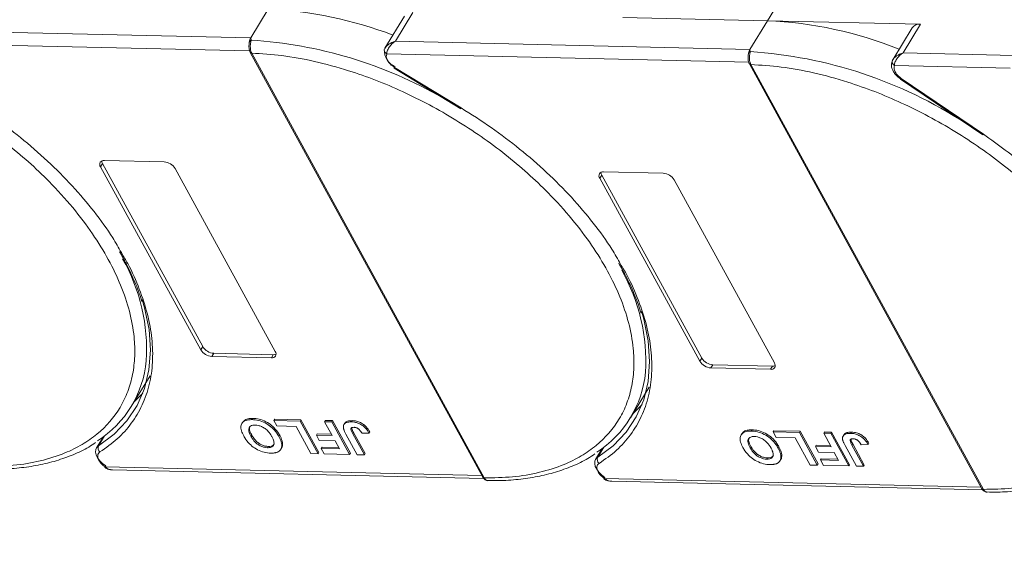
# Model space of a CAD drawing. Header units: millimetres. Extents: x -797 to 677, y 79 to 1112.
# Tile 68 of 75: x 378 to 473, y 823 to 876. Entities that reach past the tile are written whole.
import ezdxf

# ---------------------------------------------------------------- set-up
doc = ezdxf.new("R2010")
doc.units = ezdxf.units.MM
doc.linetypes.add('PHANTOM2', pattern=[31.75, 15.875, -3.175, 3.175, -3.175, 3.175, -3.175])

msp = doc.modelspace()

# ---------------------------------------------------------------- linework, layer by layer
at = {"color": 7, "linetype": 'Continuous', "lineweight": 15}
for p, q in [((450.048, 875.581), (451.729, 878.343)), ((401.922, 876.685), (400.241, 873.923)), ((414.185, 873.603), (415.865, 876.366)), ((415.052, 876.02), (413.183, 872.949)), ((436.105, 875.901), (450.048, 875.581)), ((450.048, 875.581), (448.368, 872.819)), ((464.819, 875.242), (450.048, 875.581)), ((400.241, 873.923), (371.322, 874.587)), ((464.005, 874.896), (462.137, 871.826)), ((463.138, 872.48), (464.819, 875.242)), ((400.241, 873.923), (400.279, 873.704)), ((448.368, 872.819), (414.185, 873.603)), ((370.496, 873.361), (400.132, 872.681)), ((400.194, 872.524), (422.61, 831.552)), ((400.333, 872.459), (400.334, 872.457)), ((400.334, 872.457), (422.75, 831.485)), ((413.203, 872.98), (413.114, 872.762)), ((448.368, 872.819), (448.405, 872.6)), ((473.839, 872.235), (463.138, 872.48)), ((413.353, 872.378), (448.259, 871.577)), ((462.156, 871.857), (462.068, 871.639)), ((414.063, 871.009), (420.489, 867.099)), ((414.105, 871.078), (420.531, 867.168)), ((448.321, 871.42), (470.737, 830.448)), ((448.459, 871.355), (448.46, 871.353)), ((448.46, 871.353), (470.876, 830.381)), ((462.307, 871.254), (473.474, 870.998)), ((462.901, 869.96), (470.823, 864.574)), ((470.883, 864.631), (462.962, 870.017)), ((386.135, 862.109), (391.882, 861.977)), ((385.762, 861.495), (385.948, 861.802)), ((395.418, 843.844), (385.762, 861.495)), ((385.948, 861.802), (395.605, 844.151)), ((392.945, 861.33), (402.601, 843.68)), ((433.888, 860.391), (434.075, 860.698)), ((443.545, 842.74), (433.888, 860.391)), ((434.075, 860.698), (443.732, 843.047)), ((434.262, 861.005), (440.008, 860.873)), ((441.071, 860.226), (450.728, 842.575)), ((395.605, 844.151), (395.418, 843.844)), ((396.668, 843.504), (396.482, 843.198)), ((402.228, 843.066), (396.482, 843.198)), ((396.668, 843.504), (402.415, 843.373)), ((402.415, 843.373), (402.228, 843.066)), ((443.732, 843.047), (443.545, 842.74)), ((444.795, 842.4), (444.608, 842.093)), ((450.355, 841.961), (444.608, 842.093)), ((444.795, 842.4), (450.541, 842.268)), ((450.541, 842.268), (450.355, 841.961)), ((388.721, 838.371), (390.533, 841.348)), ((436.848, 837.267), (438.659, 840.244)), ((399.46, 836.857), (399.386, 836.735)), ((400.374, 837.11), (400.449, 837.233)), ((402.474, 837.022), (402.548, 837.145)), ((402.474, 837.022), (405.006, 836.964)), ((402.761, 836.497), (402.474, 837.022)), ((402.548, 837.145), (405.081, 837.087)), ((404.603, 836.455), (402.761, 836.497)), ((406.04, 833.828), (404.603, 836.455)), ((405.081, 837.087), (405.006, 836.964)), ((405.006, 836.964), (406.73, 833.812)), ((405.081, 837.087), (406.805, 833.935)), ((407.354, 836.91), (407.429, 837.033)), ((407.354, 836.91), (408.045, 836.894)), ((408.084, 835.577), (407.354, 836.91)), ((407.429, 837.033), (408.12, 837.017)), ((408.12, 837.017), (408.045, 836.894)), ((408.045, 836.894), (409.769, 833.742)), ((408.12, 837.017), (409.844, 833.865)), ((409.293, 836.753), (409.218, 836.63)), ((410.027, 837.013), (409.952, 836.89)), ((386.005, 835.433), (385.36, 834.374)), ((385.565, 834.578), (386.152, 835.543)), ((400.257, 835.506), (400.331, 835.629)), ((403.032, 835.596), (402.957, 835.474)), ((406.639, 835.734), (406.564, 835.612)), ((406.852, 835.086), (406.564, 835.612)), ((406.564, 835.612), (408.084, 835.577)), ((406.639, 835.734), (408.015, 835.703)), ((410.506, 833.725), (409.419, 835.712)), ((410.081, 835.75), (410.155, 835.872)), ((410.081, 835.75), (411.197, 833.71)), ((410.155, 835.872), (411.272, 833.832)), ((410.968, 835.79), (411.637, 835.814)), ((411.711, 835.937), (411.637, 835.814)), ((447.587, 835.753), (447.512, 835.63)), ((448.501, 836.006), (448.576, 836.129)), ((450.6, 835.918), (450.675, 836.041)), ((450.6, 835.918), (453.133, 835.86)), ((450.888, 835.393), (450.6, 835.918)), ((450.675, 836.041), (453.207, 835.983)), ((452.729, 835.35), (450.888, 835.393)), ((453.207, 835.983), (453.133, 835.86)), ((453.133, 835.86), (454.857, 832.708)), ((453.207, 835.983), (454.932, 832.831)), ((455.481, 835.806), (455.556, 835.929)), ((455.481, 835.806), (456.172, 835.79)), ((456.211, 834.472), (455.481, 835.806)), ((455.556, 835.929), (456.246, 835.913)), ((456.246, 835.913), (456.172, 835.79)), ((456.172, 835.79), (457.896, 832.638)), ((456.246, 835.913), (457.971, 832.761)), ((457.419, 835.649), (457.345, 835.526)), ((458.154, 835.909), (458.079, 835.786)), ((385.888, 835.348), (385.952, 835.347)), ((401.857, 834.403), (401.932, 834.526)), ((403.31, 834.799), (403.235, 834.676)), ((408.371, 835.051), (406.852, 835.086)), ((407.116, 834.446), (407.042, 834.324)), ((407.116, 834.446), (408.722, 834.41)), ((408.791, 834.284), (408.371, 835.051)), ((448.383, 834.402), (448.458, 834.525)), ((451.158, 834.492), (451.084, 834.369)), ((454.166, 832.724), (452.729, 835.35)), ((454.766, 834.63), (454.691, 834.507)), ((454.978, 833.982), (454.691, 834.507)), ((454.691, 834.507), (456.211, 834.472)), ((454.766, 834.63), (456.142, 834.598)), ((458.633, 832.621), (457.546, 834.608)), ((458.207, 834.645), (458.282, 834.768)), ((458.207, 834.645), (459.323, 832.605)), ((458.282, 834.768), (459.398, 832.728)), ((459.095, 834.685), (459.763, 834.71)), ((459.838, 834.833), (459.763, 834.71)), ((403.138, 834.248), (403.213, 834.37)), ((406.73, 833.812), (406.04, 833.828)), ((406.805, 833.935), (406.73, 833.812)), ((407.329, 833.798), (407.042, 834.324)), ((407.042, 834.324), (408.791, 834.284)), ((409.769, 833.742), (407.329, 833.798)), ((409.844, 833.865), (409.769, 833.742)), ((411.197, 833.71), (410.506, 833.725)), ((411.272, 833.832), (411.197, 833.71)), ((434.131, 834.328), (433.487, 833.269)), ((433.691, 833.474), (434.279, 834.439)), ((434.015, 834.244), (434.079, 834.242)), ((451.436, 833.695), (451.362, 833.572)), ((456.498, 833.947), (454.978, 833.982)), ((456.918, 833.179), (456.498, 833.947)), ((449.984, 833.298), (450.058, 833.421)), ((451.265, 833.143), (451.339, 833.266)), ((454.857, 832.708), (454.166, 832.724)), ((454.932, 832.831), (454.857, 832.708)), ((455.243, 833.342), (455.168, 833.219)), ((455.456, 832.694), (455.168, 833.219)), ((455.168, 833.219), (456.918, 833.179)), ((455.243, 833.342), (456.849, 833.305)), ((457.896, 832.638), (455.456, 832.694)), ((457.971, 832.761), (457.896, 832.638)), ((459.323, 832.605), (458.633, 832.621)), ((459.398, 832.728), (459.323, 832.605)), ((422.525, 831.707), (386.219, 832.54)), ((386.913, 832.266), (422.685, 831.445)), ((422.75, 831.485), (422.751, 831.483)), ((470.652, 830.602), (434.345, 831.436)), ((435.039, 831.162), (470.812, 830.341)), ((470.876, 830.381), (470.877, 830.379))]:
    msp.add_line(p, q, dxfattribs=at)
at = {"color": 7, "linetype": 'Continuous', "lineweight": 15, "flags": 128}
for points in [[(414.105, 871.078), (414.083, 871.041), (414.068, 871.018), (414.063, 871.009), (414.063, 871.009)], [(462.962, 870.017), (462.933, 869.984), (462.913, 869.965), (462.902, 869.959), (462.901, 869.96)], [(420.531, 867.168), (420.509, 867.132), (420.495, 867.108), (420.489, 867.099), (420.489, 867.099)], [(470.823, 864.574), (470.824, 864.574), (470.835, 864.58), (470.855, 864.599), (470.883, 864.631)], [(389.781, 848.686), (390.007, 847.905), (390.432, 845.814), (390.573, 843.805), (390.427, 841.899), (389.997, 840.117), (389.287, 838.477), (388.304, 836.997), (387.059, 835.693), (385.565, 834.578)], [(437.907, 847.582), (438.133, 846.801), (438.559, 844.709), (438.699, 842.7), (438.554, 840.795), (438.124, 839.013), (437.413, 837.373), (436.431, 835.893), (435.185, 834.589), (433.691, 833.474)], [(388.998, 838.826), (389.044, 838.868), (389.836, 839.669)], [(437.125, 837.722), (437.171, 837.763), (437.963, 838.565)], [(385.36, 834.374), (385.392, 834.42), (385.565, 834.578)], [(386.253, 832.643), (385.941, 832.877), (385.675, 833.141), (385.468, 833.42), (385.332, 833.702), (385.273, 833.971), (385.293, 834.215), (385.36, 834.374)], [(386.219, 832.54), (386.193, 832.506), (386.175, 832.485), (386.165, 832.478), (386.165, 832.486), (386.175, 832.507), (386.193, 832.541), (386.219, 832.587), (386.253, 832.643)], [(434.379, 831.538), (434.067, 831.773), (433.801, 832.037), (433.595, 832.316), (433.459, 832.598), (433.399, 832.867), (433.419, 833.11), (433.487, 833.269)], [(433.487, 833.269), (433.518, 833.316), (433.691, 833.474)], [(434.345, 831.436), (434.319, 831.402), (434.301, 831.381), (434.292, 831.374), (434.292, 831.381), (434.301, 831.402), (434.32, 831.437), (434.346, 831.483), (434.379, 831.538)]]:
    msp.add_lwpolyline(points, dxfattribs=at)
at = {"color": 7, "linetype": 'Continuous', "lineweight": 15}
for centre, radius, start, end in [((400.345, 838.829), 37.889, 68.97091, 87.61491), ((448.431, 837.421), 38.194, 67.98449, 87.57254), ((464.706, 874.379), 0.871, 82.52877, 143.52648), ((400.356, 873.437), 0.278, 106.23049, 154.5199), ((397.649, 831.426), 42.36, 60.09182, 86.44113), ((400.319, 872.61), 0.152, 213.6444, 275.03728), ((400.322, 872.612), 0.155, 214.37766, 274.3082), ((413.413, 872.746), 0.299, 148.89078, 176.84469), ((413.548, 872.765), 0.433, 180.29447, 243.27622), ((414.822, 872.738), 1.705, 177.9781, 247.11934), ((448.483, 872.332), 0.278, 106.23049, 154.5199), ((445.639, 829.586), 43.103, 56.95033, 86.31967), ((462.367, 871.623), 0.299, 148.88767, 176.63251), ((462.501, 871.641), 0.433, 180.11929, 243.28633), ((448.446, 871.506), 0.152, 213.6444, 275.03728), ((448.449, 871.508), 0.155, 214.37766, 274.3082), ((386.065, 861.731), 0.384, 79.47957, 217.89689), ((386.43, 862.089), 0.561, 182.97477, 210.78742), ((391.789, 860.628), 1.352, 31.28833, 86.07738), ((434.192, 860.627), 0.384, 79.47957, 217.89689), ((434.557, 860.985), 0.561, 182.97477, 210.78742), ((439.916, 859.524), 1.352, 31.28833, 86.07738), ((372.428, 843.843), 17.77, 356.58108, 29.61611), ((420.555, 842.739), 17.77, 356.58108, 29.61611), ((396.761, 844.854), 1.352, 211.28833, 266.07738), ((396.574, 844.547), 1.352, 211.28833, 266.07738), ((402.298, 843.444), 0.384, 259.47957, 37.89689), ((402.448, 843.932), 0.561, 266.58142, 294.38722), ((444.887, 843.749), 1.352, 211.28833, 266.07738), ((379.894, 843.742), 10.318, 302.73279, 354.66622), ((444.701, 843.442), 1.352, 211.28833, 266.07738), ((450.425, 842.339), 0.384, 259.47957, 37.89689), ((450.575, 842.828), 0.561, 266.58142, 294.38722), ((428.02, 842.638), 10.318, 302.73279, 354.66622), ((386.001, 834.371), 0.483, 154.63164, 231.84459), ((434.128, 833.267), 0.483, 154.63164, 231.84459), ((422.738, 831.639), 0.155, 214.37766, 274.3082), ((422.739, 831.638), 0.155, 214.42362, 274.2689), ((470.865, 830.535), 0.155, 214.37766, 274.3082), ((470.866, 830.534), 0.155, 214.42362, 274.2689)]:
    msp.add_arc(centre, radius, start, end, dxfattribs=at)
at = {"color": 3, "linetype": 'PHANTOM2', "lineweight": 9, "ltscale": 1.030123}
msp.add_spline([(376.467, 936.729), (387.04, 902.492), (363.375, 857.681), (373.948, 823.444)], degree=3, dxfattribs=at)
at = {"color": 7, "linetype": 'Continuous', "lineweight": 15}
for points, knots in [([(400.081, 873.375), (400.071, 873.238), (400.055, 873.026), (400.102, 872.726), (400.163, 872.594), (400.193, 872.526)], [0, 0, 0, 0, 0.472653, 0.733055, 1, 1, 1, 1]), ([(400.084, 873.291), (400.084, 873.362), (400.085, 873.453), (400.102, 873.539), (400.105, 873.557)], [0, 0, 0, 0, 0.789595, 1, 1, 1, 1]), ([(400.279, 873.704), (400.271, 873.667), (400.253, 873.587), (400.223, 873.438), (400.202, 873.268), (400.192, 873.063), (400.207, 872.85), (400.253, 872.633), (400.304, 872.521), (400.333, 872.459)], [0, 0, 0, 0, 0.1119973, 0.2448439, 0.3691679, 0.5008987, 0.6875333, 0.8281382, 1, 1, 1, 1]), ([(413.157, 872.901), (413.196, 872.964), (413.284, 873.105), (413.607, 873.383), (413.958, 873.517), (414.185, 873.603)], [0, 0, 0, 0, 0.227063, 0.501587, 1, 1, 1, 1]), ([(414.185, 873.603), (414.067, 873.522), (413.832, 873.359), (413.56, 873.027), (413.379, 872.673), (413.361, 872.472), (413.353, 872.378)], [0, 0, 0, 0, 0.251519, 0.501784, 0.765632, 1, 1, 1, 1]), ([(400.334, 872.457), (401.298, 872.398), (403.255, 872.277), (406.401, 871.698), (409.434, 870.878), (412.277, 869.875), (414.886, 868.771), (417.476, 867.486), (420.863, 865.546), (424.06, 863.316), (426.953, 860.884), (429.131, 858.809), (431.234, 856.485), (433.147, 853.953), (434.692, 851.44), (435.892, 848.935), (436.737, 846.427), (437.155, 844.141), (437.221, 842.116), (437.018, 840.351), (436.549, 838.692), (435.567, 836.654), (434.075, 834.929), (432.135, 833.578), (430.331, 832.681), (428.129, 831.982), (425.544, 831.534), (423.672, 831.501), (422.75, 831.485)], [0, 0, 0, 0, 0.038862, 0.078912, 0.120068, 0.152227, 0.184382, 0.217215, 0.250043, 0.315618, 0.347778, 0.379932, 0.421093, 0.461142, 0.5, 0.538863, 0.578912, 0.620068, 0.652227, 0.684382, 0.717215, 0.750043, 0.815618, 0.847778, 0.879932, 0.921093, 0.96114, 1, 1, 1, 1]), ([(448.21, 872.186), (448.211, 872.258), (448.212, 872.348), (448.228, 872.434), (448.232, 872.452)], [0, 0, 0, 0, 0.789595, 1, 1, 1, 1]), ([(448.405, 872.6), (448.397, 872.563), (448.38, 872.483), (448.35, 872.334), (448.328, 872.163), (448.319, 871.959), (448.333, 871.746), (448.38, 871.528), (448.431, 871.417), (448.459, 871.355)], [0, 0, 0, 0, 0.1119973, 0.2448439, 0.3691679, 0.5008987, 0.6875333, 0.8281382, 1, 1, 1, 1]), ([(462.111, 871.778), (462.15, 871.841), (462.237, 871.981), (462.56, 872.26), (462.912, 872.394), (463.138, 872.48)], [0, 0, 0, 0, 0.227063, 0.501587, 1, 1, 1, 1]), ([(463.138, 872.48), (463.021, 872.398), (462.786, 872.235), (462.514, 871.904), (462.332, 871.55), (462.315, 871.349), (462.307, 871.254)], [0, 0, 0, 0, 0.251519, 0.501784, 0.765632, 1, 1, 1, 1]), ([(448.208, 872.27), (448.198, 872.134), (448.181, 871.921), (448.229, 871.622), (448.289, 871.489), (448.32, 871.422)], [0, 0, 0, 0, 0.472653, 0.733055, 1, 1, 1, 1]), ([(462.099, 871.752), (462.055, 871.614), (461.964, 871.331), (462.069, 870.92), (462.258, 870.575), (462.544, 870.22), (462.834, 870.014), (463.016, 869.886)], [0, 0, 0, 0, 0.208, 0.427784, 0.580415, 0.736816, 1, 1, 1, 1]), ([(448.46, 871.353), (449.424, 871.294), (451.381, 871.173), (454.527, 870.594), (457.56, 869.774), (460.404, 868.771), (463.012, 867.666), (465.603, 866.382), (468.99, 864.441), (472.187, 862.212), (475.08, 859.779), (477.257, 857.705), (479.361, 855.381), (481.273, 852.849), (482.819, 850.336), (484.019, 847.83), (484.864, 845.323), (485.282, 843.037), (485.348, 841.012), (485.144, 839.246), (484.676, 837.587), (483.694, 835.549), (482.202, 833.825), (480.262, 832.473), (478.457, 831.577), (476.256, 830.877), (473.671, 830.43), (471.798, 830.397), (470.876, 830.381)], [0, 0, 0, 0, 0.038862, 0.078912, 0.1200677, 0.1522272, 0.1843815, 0.2172151, 0.2500433, 0.3156185, 0.347778, 0.3799323, 0.4210926, 0.4611415, 0.5, 0.5388632, 0.578912, 0.6200677, 0.6522272, 0.6843815, 0.7172151, 0.7500433, 0.8156185, 0.847778, 0.8799323, 0.9210926, 0.9611404, 1, 1, 1, 1]), ([(462.962, 870.017), (462.842, 870.109), (462.595, 870.299), (462.347, 870.646), (462.23, 870.988), (462.282, 871.168), (462.307, 871.254)], [0, 0, 0, 0, 0.241864, 0.5, 0.758136, 1, 1, 1, 1]), ([(367.94, 869.281), (368.409, 869.05), (369.74, 868.367), (372.736, 866.65), (375.934, 864.42), (378.827, 861.988), (381.004, 859.914), (383.108, 857.59), (385.02, 855.057), (386.566, 852.544), (387.765, 850.039), (388.611, 847.531), (389.029, 845.246), (389.094, 843.22), (388.891, 841.455), (388.423, 839.796), (387.441, 837.758), (385.948, 836.033), (384.009, 834.682), (382.204, 833.786), (380.003, 833.086), (377.418, 832.639), (375.545, 832.606), (374.623, 832.589)], [0.1995029, 0.1995029, 0.1995029, 0.1995029, 0.2172151, 0.2500433, 0.3156185, 0.347778, 0.3799323, 0.4210926, 0.4611415, 0.5, 0.5388632, 0.578912, 0.6200677, 0.6522272, 0.6843815, 0.7172151, 0.7500433, 0.8156185, 0.847778, 0.8799323, 0.9210926, 0.9611404, 1, 1, 1, 1]), ([(372.404, 868.272), (373.379, 867.653), (375.33, 866.416), (378.088, 864.319), (380.686, 862.067), (383.072, 859.668), (385.17, 857.182), (386.751, 855.017), (387.496, 853.693), (387.764, 853.216)], [0, 0, 0, 0, 0.149567, 0.299144, 0.452293, 0.606501, 0.760709, 0.913858, 1, 1, 1, 1]), ([(420.531, 867.168), (421.506, 866.549), (423.456, 865.311), (426.215, 863.214), (428.812, 860.963), (431.198, 858.564), (433.297, 856.078), (434.878, 853.913), (435.622, 852.589), (435.89, 852.112)], [0, 0, 0, 0, 0.149567, 0.299144, 0.452293, 0.606501, 0.760709, 0.913858, 1, 1, 1, 1]), ([(484.028, 850.986), (483.362, 852.087), (481.922, 854.464), (478.849, 858.022), (475.147, 861.549), (472.297, 863.609), (470.883, 864.631)], [0, 0, 0, 0, 0.2241567, 0.4840874, 0.7440182, 1, 1, 1, 1]), ([(387.764, 853.216), (387.974, 852.866), (388.68, 851.687), (389.538, 849.69), (390.334, 847.265), (390.759, 844.9), (390.828, 842.623), (390.517, 840.469), (389.832, 838.492), (388.787, 836.741), (387.436, 835.208), (386.281, 834.397), (385.703, 833.991)], [0, 0, 0, 0, 0.044474, 0.14937, 0.254252, 0.359148, 0.466545, 0.574685, 0.682825, 0.790222, 0.895108, 1, 1, 1, 1]), ([(387.591, 853.303), (387.82, 852.903), (388.383, 851.919), (389.075, 850.363), (389.56, 849.155), (389.724, 848.542), (389.738, 848.49)], [0, 0, 0, 0, 0.246456, 0.605605, 0.966644, 1, 1, 1, 1]), ([(435.89, 852.112), (436.101, 851.761), (436.806, 850.583), (437.665, 848.586), (438.461, 846.161), (438.886, 843.796), (438.955, 841.518), (438.643, 839.365), (437.959, 837.387), (436.913, 835.636), (435.563, 834.104), (434.407, 833.292), (433.829, 832.887)], [0, 0, 0, 0, 0.044474, 0.14937, 0.254252, 0.359148, 0.466545, 0.574685, 0.682825, 0.790222, 0.895108, 1, 1, 1, 1]), ([(435.718, 852.199), (435.947, 851.799), (436.509, 850.815), (437.201, 849.259), (437.687, 848.051), (437.851, 847.438), (437.865, 847.386)], [0, 0, 0, 0, 0.246456, 0.605605, 0.966644, 1, 1, 1, 1]), ([(399.558, 835.537), (399.514, 835.621), (399.383, 835.875), (399.264, 836.276), (399.317, 836.687), (399.568, 836.971), (399.95, 837.103), (400.246, 837.108), (400.374, 837.11)], [0, 0, 0, 0, 0.101888, 0.307343, 0.492963, 0.678647, 0.860791, 1, 1, 1, 1]), ([(399.475, 836.847), (399.532, 836.929), (399.659, 837.111), (400.027, 837.224), (400.321, 837.23), (400.449, 837.233)], [0, 0, 0, 0, 0.315977, 0.703684, 1, 1, 1, 1]), ([(400.257, 835.506), (400.214, 835.59), (400.093, 835.827), (400.013, 836.154), (400.117, 836.413), (400.308, 836.552), (400.517, 836.585), (400.64, 836.585), (400.663, 836.585)], [0, 0, 0, 0, 0.15859, 0.447239, 0.620381, 0.793575, 0.961295, 1, 1, 1, 1]), ([(400.331, 835.629), (400.289, 835.713), (400.169, 835.948), (400.08, 836.265), (400.165, 836.428), (400.193, 836.481)], [0, 0, 0, 0, 0.271027, 0.764321, 1, 1, 1, 1]), ([(400.374, 837.11), (400.472, 837.105), (400.766, 837.09), (401.306, 836.959), (401.921, 836.641), (402.472, 836.186), (402.781, 835.782), (402.925, 835.529), (402.957, 835.474)], [0, 0, 0, 0, 0.102171, 0.30922, 0.51365, 0.692275, 0.932413, 1, 1, 1, 1]), ([(400.449, 837.233), (400.546, 837.228), (400.841, 837.213), (401.381, 837.082), (401.996, 836.763), (402.546, 836.309), (402.856, 835.905), (403, 835.652), (403.032, 835.596)], [0, 0, 0, 0, 0.102171, 0.30922, 0.51365, 0.692275, 0.932413, 1, 1, 1, 1]), ([(400.663, 836.585), (400.763, 836.577), (400.964, 836.561), (401.299, 836.44), (401.635, 836.245), (401.984, 835.93), (402.172, 835.657), (402.268, 835.486), (402.278, 835.469)], [0, 0, 0, 0, 0.15971, 0.320429, 0.491074, 0.67705, 0.96629, 1, 1, 1, 1]), ([(409.17, 836.31), (409.166, 836.387), (409.157, 836.543), (409.271, 836.728), (409.519, 836.878), (409.789, 836.886), (409.952, 836.89)], [0, 0, 0, 0, 0.20646, 0.413515, 0.645211, 1, 1, 1, 1]), ([(409.304, 836.746), (409.319, 836.777), (409.368, 836.877), (409.6, 836.997), (409.866, 837.007), (410.027, 837.013)], [0, 0, 0, 0, 0.148382, 0.484821, 1, 1, 1, 1]), ([(410.081, 835.75), (410.037, 835.834), (409.961, 835.979), (409.9, 836.154), (409.903, 836.266), (409.954, 836.325), (410.051, 836.363), (410.14, 836.365), (410.195, 836.366)], [0, 0, 0, 0, 0.292027, 0.504854, 0.613905, 0.723685, 0.829816, 1, 1, 1, 1]), ([(409.952, 836.89), (410.051, 836.885), (410.273, 836.872), (410.653, 836.763), (411.024, 836.551), (411.381, 836.227), (411.536, 835.977), (411.637, 835.814)], [0, 0, 0, 0, 0.155292, 0.353145, 0.543243, 0.704067, 1, 1, 1, 1]), ([(410.027, 837.013), (410.125, 837.007), (410.348, 836.994), (410.728, 836.885), (411.098, 836.674), (411.456, 836.35), (411.611, 836.099), (411.711, 835.937)], [0, 0, 0, 0, 0.155292, 0.353145, 0.543243, 0.704067, 1, 1, 1, 1]), ([(410.195, 836.366), (410.226, 836.365), (410.287, 836.361), (410.377, 836.339), (410.46, 836.309), (410.531, 836.274), (410.599, 836.232), (410.639, 836.2), (410.66, 836.184)], [0, 0, 0, 0, 0.202387, 0.410907, 0.557829, 0.709472, 0.853224, 1, 1, 1, 1]), ([(402.153, 833.877), (402.056, 833.882), (401.761, 833.898), (401.224, 834.031), (400.611, 834.348), (400.06, 834.801), (399.742, 835.214), (399.593, 835.475), (399.558, 835.537)], [0, 0, 0, 0, 0.101398, 0.306996, 0.506144, 0.685262, 0.924557, 1, 1, 1, 1]), ([(401.857, 834.403), (401.758, 834.41), (401.558, 834.425), (401.224, 834.538), (400.901, 834.725), (400.571, 835.02), (400.378, 835.291), (400.276, 835.471), (400.257, 835.506)], [0, 0, 0, 0, 0.160292, 0.321922, 0.490761, 0.657569, 0.933883, 1, 1, 1, 1]), ([(401.932, 834.526), (401.832, 834.533), (401.632, 834.548), (401.298, 834.661), (400.976, 834.847), (400.646, 835.142), (400.453, 835.414), (400.351, 835.594), (400.331, 835.629)], [0, 0, 0, 0, 0.160292, 0.321922, 0.490761, 0.657569, 0.933883, 1, 1, 1, 1]), ([(402.278, 835.469), (402.321, 835.385), (402.43, 835.172), (402.51, 834.873), (402.449, 834.616), (402.279, 834.461), (402.06, 834.405), (401.909, 834.403), (401.857, 834.403)], [0, 0, 0, 0, 0.1586166, 0.4008637, 0.5730594, 0.7454856, 0.9129852, 1, 1, 1, 1]), ([(402.957, 835.474), (402.98, 835.432), (403.025, 835.347), (403.086, 835.217), (403.142, 835.083), (403.188, 834.945), (403.223, 834.808), (403.231, 834.72), (403.235, 834.676)], [0, 0, 0, 0, 0.15395, 0.308181, 0.478699, 0.649961, 0.824203, 1, 1, 1, 1]), ([(403.032, 835.596), (403.054, 835.554), (403.1, 835.47), (403.16, 835.34), (403.216, 835.206), (403.263, 835.068), (403.297, 834.931), (403.305, 834.843), (403.31, 834.799)], [0, 0, 0, 0, 0.15395, 0.308181, 0.478699, 0.649961, 0.824203, 1, 1, 1, 1]), ([(409.419, 835.712), (409.397, 835.755), (409.352, 835.839), (409.296, 835.952), (409.251, 836.052), (409.218, 836.138), (409.187, 836.225), (409.175, 836.282), (409.17, 836.31)], [0, 0, 0, 0, 0.2082698, 0.416707, 0.5614806, 0.7065734, 0.8528245, 1, 1, 1, 1]), ([(409.985, 836.281), (409.986, 836.274), (409.993, 836.148), (410.076, 836.006), (410.155, 835.872)], [0, 0, 0, 0, 0.057952, 1, 1, 1, 1]), ([(410.66, 836.184), (410.686, 836.16), (410.74, 836.112), (410.799, 836.04), (410.849, 835.974), (410.891, 835.913), (410.931, 835.851), (410.956, 835.81), (410.968, 835.79)], [0, 0, 0, 0, 0.1938055, 0.3931273, 0.5440688, 0.6954121, 0.8476129, 1, 1, 1, 1]), ([(447.684, 834.433), (447.641, 834.517), (447.509, 834.77), (447.391, 835.172), (447.444, 835.582), (447.695, 835.867), (448.077, 835.999), (448.373, 836.004), (448.501, 836.006)], [0, 0, 0, 0, 0.101888, 0.307343, 0.492963, 0.678647, 0.860791, 1, 1, 1, 1]), ([(447.602, 835.743), (447.659, 835.825), (447.786, 836.007), (448.154, 836.12), (448.448, 836.126), (448.576, 836.129)], [0, 0, 0, 0, 0.315977, 0.703684, 1, 1, 1, 1]), ([(448.383, 834.402), (448.34, 834.486), (448.219, 834.722), (448.14, 835.049), (448.244, 835.308), (448.435, 835.447), (448.644, 835.481), (448.767, 835.481), (448.79, 835.481)], [0, 0, 0, 0, 0.15859, 0.447239, 0.620381, 0.793575, 0.961295, 1, 1, 1, 1]), ([(448.501, 836.006), (448.598, 836.001), (448.893, 835.986), (449.433, 835.855), (450.048, 835.536), (450.598, 835.082), (450.908, 834.678), (451.052, 834.425), (451.084, 834.369)], [0, 0, 0, 0, 0.102171, 0.30922, 0.51365, 0.692275, 0.932413, 1, 1, 1, 1]), ([(448.576, 836.129), (448.673, 836.124), (448.968, 836.109), (449.508, 835.978), (450.123, 835.659), (450.673, 835.205), (450.983, 834.801), (451.127, 834.548), (451.158, 834.492)], [0, 0, 0, 0, 0.102171, 0.30922, 0.51365, 0.692275, 0.932413, 1, 1, 1, 1]), ([(448.79, 835.481), (448.89, 835.473), (449.09, 835.456), (449.426, 835.336), (449.762, 835.141), (450.111, 834.826), (450.299, 834.553), (450.394, 834.382), (450.404, 834.364)], [0, 0, 0, 0, 0.15971, 0.320429, 0.491074, 0.67705, 0.96629, 1, 1, 1, 1]), ([(457.296, 835.206), (457.292, 835.283), (457.284, 835.438), (457.398, 835.624), (457.646, 835.773), (457.916, 835.781), (458.079, 835.786)], [0, 0, 0, 0, 0.20646, 0.413515, 0.645211, 1, 1, 1, 1]), ([(457.431, 835.642), (457.446, 835.673), (457.494, 835.773), (457.727, 835.893), (457.993, 835.903), (458.154, 835.909)], [0, 0, 0, 0, 0.148382, 0.484821, 1, 1, 1, 1]), ([(458.079, 835.786), (458.177, 835.78), (458.4, 835.767), (458.78, 835.658), (459.15, 835.447), (459.508, 835.123), (459.663, 834.872), (459.763, 834.71)], [0, 0, 0, 0, 0.155292, 0.353145, 0.543243, 0.704067, 1, 1, 1, 1]), ([(458.154, 835.909), (458.252, 835.903), (458.475, 835.89), (458.855, 835.781), (459.225, 835.57), (459.583, 835.246), (459.738, 834.995), (459.838, 834.833)], [0, 0, 0, 0, 0.155292, 0.353145, 0.543243, 0.704067, 1, 1, 1, 1]), ([(374.966, 832.342), (375.308, 832.333), (376.322, 832.309), (377.925, 832.43), (379.768, 832.697), (381.511, 833.123), (383.136, 833.71), (384.402, 834.301), (385.062, 834.753), (385.278, 834.901)], [0, 0, 0, 0, 0.083579, 0.248214, 0.413815, 0.580411, 0.748174, 0.91744, 1, 1, 1, 1]), ([(402.5, 834.747), (402.452, 834.691), (402.357, 834.58), (402.134, 834.528), (401.983, 834.526), (401.932, 834.526)], [0, 0, 0, 0, 0.398189, 0.794249, 1, 1, 1, 1]), ([(403.235, 834.676), (403.233, 834.601), (403.23, 834.452), (403.137, 834.211), (402.994, 834.057), (402.858, 833.991), (402.842, 833.984)], [0, 0, 0, 0, 0.250896, 0.502166, 0.940512, 1, 1, 1, 1]), ([(403.31, 834.799), (403.306, 834.726), (403.299, 834.579), (403.267, 834.43), (403.213, 834.378), (403.209, 834.373)], [0, 0, 0, 0, 0.478395, 0.957504, 1, 1, 1, 1]), ([(448.458, 834.525), (448.416, 834.608), (448.296, 834.844), (448.206, 835.161), (448.292, 835.324), (448.319, 835.377)], [0, 0, 0, 0, 0.271027, 0.764321, 1, 1, 1, 1]), ([(450.058, 833.421), (449.959, 833.429), (449.759, 833.444), (449.425, 833.557), (449.102, 833.743), (448.772, 834.038), (448.579, 834.31), (448.478, 834.49), (448.458, 834.525)], [0, 0, 0, 0, 0.160292, 0.321922, 0.490761, 0.657569, 0.933883, 1, 1, 1, 1]), ([(451.158, 834.492), (451.181, 834.45), (451.226, 834.366), (451.287, 834.236), (451.343, 834.102), (451.389, 833.964), (451.424, 833.827), (451.432, 833.739), (451.436, 833.695)], [0, 0, 0, 0, 0.15395, 0.308181, 0.478699, 0.649961, 0.824203, 1, 1, 1, 1]), ([(457.546, 834.608), (457.523, 834.65), (457.478, 834.734), (457.423, 834.847), (457.378, 834.947), (457.345, 835.034), (457.314, 835.121), (457.302, 835.177), (457.296, 835.206)], [0, 0, 0, 0, 0.2082698, 0.416707, 0.5614806, 0.7065734, 0.8528245, 1, 1, 1, 1]), ([(458.207, 834.645), (458.163, 834.729), (458.087, 834.875), (458.026, 835.05), (458.03, 835.161), (458.081, 835.22), (458.178, 835.259), (458.267, 835.261), (458.322, 835.262)], [0, 0, 0, 0, 0.292027, 0.504854, 0.613905, 0.723685, 0.829816, 1, 1, 1, 1]), ([(458.112, 835.177), (458.112, 835.169), (458.119, 835.044), (458.203, 834.902), (458.282, 834.768)], [0, 0, 0, 0, 0.057952, 1, 1, 1, 1]), ([(458.322, 835.262), (458.352, 835.26), (458.414, 835.257), (458.504, 835.235), (458.587, 835.205), (458.658, 835.169), (458.725, 835.127), (458.766, 835.096), (458.787, 835.08)], [0, 0, 0, 0, 0.202387, 0.410907, 0.557829, 0.709472, 0.853224, 1, 1, 1, 1]), ([(458.787, 835.08), (458.813, 835.056), (458.866, 835.008), (458.926, 834.936), (458.976, 834.869), (459.018, 834.808), (459.058, 834.747), (459.082, 834.706), (459.095, 834.685)], [0, 0, 0, 0, 0.1938055, 0.3931273, 0.5440688, 0.6954121, 0.8476129, 1, 1, 1, 1]), ([(385.703, 833.991), (385.649, 833.948), (385.539, 833.859), (385.473, 833.659), (385.484, 833.427), (385.561, 833.259), (385.6, 833.177)], [0, 0, 0, 0, 0.245513, 0.5, 0.754487, 1, 1, 1, 1]), ([(402.842, 833.984), (402.806, 833.969), (402.734, 833.94), (402.619, 833.912), (402.505, 833.893), (402.392, 833.882), (402.275, 833.876), (402.194, 833.877), (402.153, 833.877)], [0, 0, 0, 0, 0.185429, 0.37219, 0.527708, 0.683877, 0.841678, 1, 1, 1, 1]), ([(423.093, 831.237), (423.434, 831.229), (424.448, 831.205), (426.052, 831.326), (427.895, 831.593), (429.638, 832.018), (431.263, 832.605), (432.529, 833.197), (433.188, 833.648), (433.404, 833.796)], [0, 0, 0, 0, 0.083579, 0.248214, 0.413815, 0.580411, 0.748174, 0.91744, 1, 1, 1, 1]), ([(450.28, 832.773), (450.182, 832.778), (449.887, 832.793), (449.35, 832.927), (448.738, 833.244), (448.187, 833.697), (447.868, 834.109), (447.72, 834.37), (447.684, 834.433)], [0, 0, 0, 0, 0.101398, 0.306996, 0.506144, 0.685262, 0.924557, 1, 1, 1, 1]), ([(449.984, 833.298), (449.884, 833.306), (449.684, 833.321), (449.35, 833.434), (449.028, 833.62), (448.697, 833.915), (448.505, 834.187), (448.403, 834.367), (448.383, 834.402)], [0, 0, 0, 0, 0.160292, 0.321922, 0.490761, 0.657569, 0.933883, 1, 1, 1, 1]), ([(450.404, 834.364), (450.448, 834.28), (450.557, 834.068), (450.637, 833.768), (450.575, 833.512), (450.406, 833.357), (450.187, 833.3), (450.035, 833.299), (449.984, 833.298)], [0, 0, 0, 0, 0.1586166, 0.4008637, 0.5730594, 0.7454856, 0.9129852, 1, 1, 1, 1]), ([(450.627, 833.643), (450.579, 833.587), (450.484, 833.476), (450.261, 833.423), (450.11, 833.422), (450.058, 833.421)], [0, 0, 0, 0, 0.398189, 0.794249, 1, 1, 1, 1]), ([(451.362, 833.572), (451.36, 833.497), (451.356, 833.348), (451.263, 833.107), (451.121, 832.952), (450.985, 832.887), (450.969, 832.879)], [0, 0, 0, 0, 0.250896, 0.502166, 0.940512, 1, 1, 1, 1]), ([(451.084, 834.369), (451.106, 834.327), (451.152, 834.243), (451.212, 834.113), (451.268, 833.979), (451.315, 833.841), (451.349, 833.704), (451.357, 833.616), (451.362, 833.572)], [0, 0, 0, 0, 0.15395, 0.308181, 0.478699, 0.649961, 0.824203, 1, 1, 1, 1]), ([(451.436, 833.695), (451.433, 833.621), (451.425, 833.475), (451.394, 833.326), (451.34, 833.273), (451.335, 833.269)], [0, 0, 0, 0, 0.478395, 0.957504, 1, 1, 1, 1]), ([(433.829, 832.887), (433.775, 832.843), (433.665, 832.754), (433.6, 832.554), (433.611, 832.322), (433.688, 832.155), (433.726, 832.072)], [0, 0, 0, 0, 0.245513, 0.5, 0.754487, 1, 1, 1, 1]), ([(450.969, 832.879), (450.933, 832.865), (450.861, 832.835), (450.745, 832.808), (450.631, 832.788), (450.519, 832.777), (450.402, 832.771), (450.32, 832.772), (450.28, 832.773)], [0, 0, 0, 0, 0.185429, 0.37219, 0.527708, 0.683877, 0.841678, 1, 1, 1, 1]), ([(471.22, 830.133), (471.561, 830.125), (472.575, 830.101), (474.179, 830.221), (476.022, 830.488), (477.765, 830.914), (479.389, 831.501), (480.655, 832.092), (481.315, 832.544), (481.531, 832.692)], [0, 0, 0, 0, 0.083579, 0.248214, 0.413815, 0.580411, 0.748174, 0.91744, 1, 1, 1, 1]), ([(386.165, 832.478), (386.29, 832.414), (386.525, 832.293), (386.788, 832.275), (386.912, 832.266)], [0, 0, 0, 0, 0.529898, 1, 1, 1, 1]), ([(386.219, 832.54), (386.32, 832.462), (386.525, 832.303), (386.783, 832.283), (386.914, 832.272)], [0, 0, 0, 0, 0.493587, 1, 1, 1, 1]), ([(422.631, 831.521), (422.655, 831.485), (422.71, 831.4), (422.826, 831.303), (422.963, 831.233), (423.056, 831.224), (423.102, 831.219)], [0, 0, 0, 0, 0.201167, 0.464796, 0.732527, 1, 1, 1, 1]), ([(422.751, 831.483), (422.785, 831.431), (422.847, 831.336), (422.966, 831.244), (423.047, 831.23), (423.091, 831.222)], [0, 0, 0, 0, 0.35488, 0.645234, 1, 1, 1, 1]), ([(434.292, 831.374), (434.416, 831.31), (434.652, 831.189), (434.915, 831.17), (435.038, 831.162)], [0, 0, 0, 0, 0.529898, 1, 1, 1, 1]), ([(434.345, 831.436), (434.447, 831.357), (434.652, 831.199), (434.91, 831.178), (435.04, 831.168)], [0, 0, 0, 0, 0.493587, 1, 1, 1, 1]), ([(470.738, 830.446), (470.768, 830.399), (470.829, 830.303), (470.952, 830.199), (471.09, 830.129), (471.183, 830.119), (471.229, 830.115)], [0, 0, 0, 0, 0.242484, 0.492478, 0.746362, 1, 1, 1, 1]), ([(470.877, 830.379), (470.911, 830.327), (470.974, 830.231), (471.093, 830.139), (471.174, 830.125), (471.218, 830.118)], [0, 0, 0, 0, 0.35488, 0.645234, 1, 1, 1, 1])]:
    msp.add_open_spline(points, degree=3, knots=knots, dxfattribs=at)
for points in [[(400.105, 873.557), (400.121, 873.625), (400.154, 873.761), (400.212, 873.869), (400.241, 873.923)], [(448.232, 872.452), (448.248, 872.52), (448.28, 872.657), (448.339, 872.765), (448.368, 872.819)], [(413.353, 872.378), (413.325, 872.286), (413.271, 872.101), (413.372, 871.869), (413.423, 871.754)], [(413.423, 871.754), (413.507, 871.628), (413.673, 871.377), (413.961, 871.177), (414.105, 871.078)], [(385.6, 833.177), (385.676, 833.06), (385.828, 832.827), (386.088, 832.636), (386.219, 832.54)], [(433.726, 832.072), (433.802, 831.956), (433.955, 831.723), (434.215, 831.531), (434.345, 831.436)]]:
    msp.add_open_spline(points, degree=3, dxfattribs=at)

doc.saveas('drawing.dxf')
